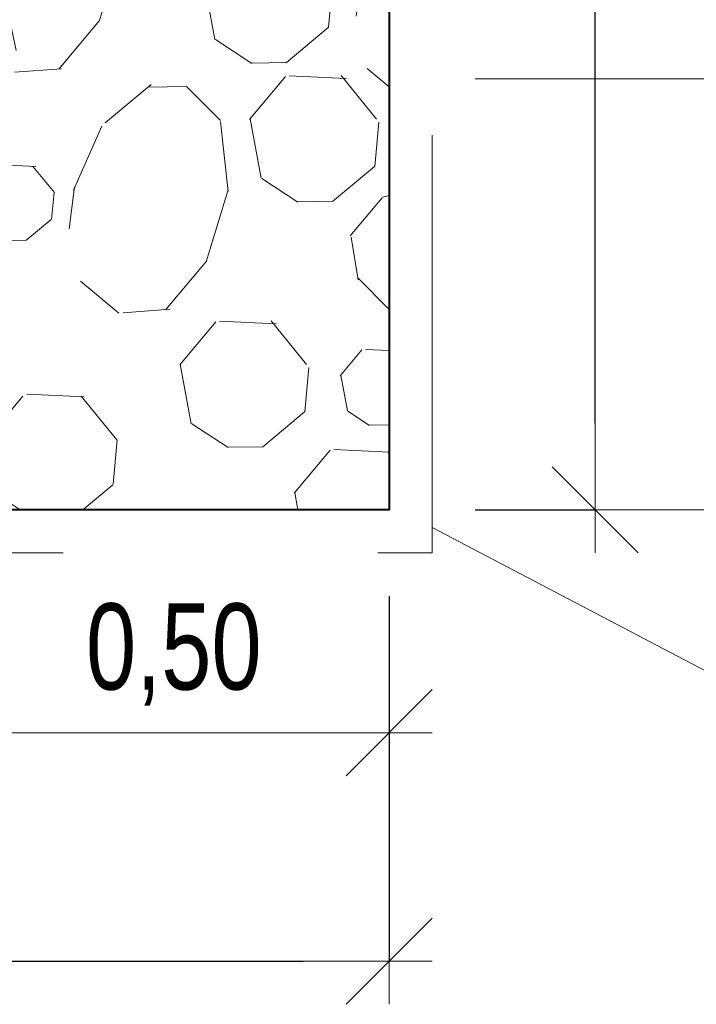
# Model space of a CAD drawing. Header units: metres. Extents: x 351055.4 to 351076.4, y -78447.2 to -78432.3.
# Tile 47 of 68: x 351071.662 to 351072.447, y -78438.378 to -78437.235. Entities that reach past the tile are written whole.
import ezdxf
from ezdxf.enums import TextEntityAlignment as Align

# ---------------------------------------------------------------- set-up
doc = ezdxf.new("R2010")
doc.units = ezdxf.units.M
doc.header["$MEASUREMENT"] = 0
doc.linetypes.add('DGN Style 2', pattern=[0.912958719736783, 0.5477752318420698, -0.3651834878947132])
doc.layers.get('0').update_dxf_attribs({"color": 1, "lineweight": 30})
for name, color, linetype, lineweight in [('KOTY', 7, 'Continuous', 13), ('RAMECEK', 7, 'Continuous', 0), ('VZOROVY_NAVRH', 7, 'Continuous', 13), ('ŠRAFY', 7, 'Continuous', 0)]:
    doc.layers.add(name, color=color, linetype=linetype, lineweight=lineweight)
doc.styles.add('ARIAL', font='arial.ttf')
doc.dimstyles.new('1 500', dxfattribs={"dimtxt": 1, "dimasz": 1, "dimexe": 0, "dimexo": 1, "dimgap": 0.5, "dimtad": 1, "dimzin": 0, "dimtxsty": 'ARIAL', "dimblk": 'KONCOVA ZNACKA KOTY_1.0', "dimcen": 0, "dimazin": 3, "dimtfac": 1, "dimtdec": 0, "dimtofl": 0, "dimtmove": 0, "dimatfit": 1, "dimldrblk": 'KONCOVA ZNACKA KOTY_1.0', "dimfxl": 0, "dimtolj": 1, "dimtzin": 0, "dimarcsym": 0})

# ---------------------------------------------------------------- blocks, each defined once
blk = doc.blocks.new('KONCOVA ZNACKA KOTY_1.0')
blk.add_line((0, 0), (-1, 0))
at = {"layer": 'KOTY'}
for p, q in [((-0.4999340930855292, -0.4999340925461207), (0.4999340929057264, 0.4999340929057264)), ((-1.798028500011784e-10, -0.4999340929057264), (0, 0.4999340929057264)), ((-0.4999340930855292, 0), (0.4999340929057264, 0))]:
    blk.add_line(p, q, dxfattribs=at)
blk = doc.blocks.new('*D33')
at = {"layer": 'Defpoints', "color": 0, "linetype": 'Continuous'}
for p in [(351072.0904193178, -78436.45646225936), (351072.3296203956, -78436.45646225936), (351072.0904193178, -78437.80406749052)]:
    blk.add_point(p, dxfattribs=at)
at = {"layer": 'KOTY', "color": 0, "linetype": 'ByBlock', "lineweight": -2}
for p, q in [((351072.1904193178, -78436.45646225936), (351072.3296203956, -78436.45646225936)), ((351072.1904193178, -78437.80406749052), (351072.3296203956, -78437.80406749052))]:
    blk.add_line(p, q, dxfattribs=at)
at = {"layer": 'KOTY', "color": 0, "linetype": 'Continuous', "lineweight": -2}
blk.add_line((351072.3296203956, -78437.70406749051), (351072.3296203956, -78436.55646225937), dxfattribs=at)
at = {"layer": 'KOTY', "color": 0, "linetype": 'Continuous', "lineweight": -2, "xscale": 0.09999999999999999, "yscale": 0.09999999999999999, "zscale": 0.09999999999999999}
for p, rotation in [((351072.3296203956, -78436.45646225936), 90), ((351072.3296203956, -78437.80406749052), 270)]:
    blk.add_blockref('KONCOVA ZNACKA KOTY_1.0', p, dxfattribs=dict(at, rotation=rotation))
at = {"layer": 'KOTY', "color": 0, "linetype": 'Continuous', "insert": (351072.2195248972, -78437.13026487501), "char_height": 0.09999999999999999, "attachment_point": 5, "rotation": 90, "style": 'ARIAL'}
blk.add_mtext('\\A1;\\H1x;\\W0.75;1,35', dxfattribs=at)
blk = doc.blocks.new('*D35')
at = {"layer": 'Defpoints', "color": 0, "linetype": 'Continuous'}
for p in [(351070.4204420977, -78437.80406749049), (351072.0904193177, -78437.80406749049), (351072.0904193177, -78438.3276454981)]:
    blk.add_point(p, dxfattribs=at)
at = {"layer": 'KOTY', "color": 0, "linetype": 'ByBlock', "lineweight": -2}
for p, q in [((351070.4204420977, -78437.9040674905), (351070.4204420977, -78438.3276454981)), ((351072.0904193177, -78437.9040674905), (351072.0904193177, -78438.3276454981))]:
    blk.add_line(p, q, dxfattribs=at)
at = {"layer": 'KOTY', "color": 0, "linetype": 'Continuous', "lineweight": -2}
blk.add_line((351070.5204420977, -78438.3276454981), (351071.9904193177, -78438.3276454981), dxfattribs=at)
at = {"layer": 'KOTY', "color": 0, "linetype": 'Continuous', "lineweight": -2, "xscale": 0.09999999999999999, "yscale": 0.09999999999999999, "zscale": 0.09999999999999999, "rotation": 180}
blk.add_blockref('KONCOVA ZNACKA KOTY_1.0', (351070.4204420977, -78438.3276454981), dxfattribs=at)
at = {"layer": 'KOTY', "color": 0, "linetype": 'Continuous', "lineweight": -2, "xscale": 0.09999999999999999, "yscale": 0.09999999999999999, "zscale": 0.09999999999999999}
blk.add_blockref('KONCOVA ZNACKA KOTY_1.0', (351072.0904193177, -78438.3276454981), dxfattribs=at)
at = {"layer": 'KOTY', "color": 0, "linetype": 'Continuous', "insert": (351071.2554307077, -78438.2175499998), "char_height": 0.09999999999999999, "attachment_point": 5, "style": 'ARIAL'}
blk.add_mtext('\\A1;\\H1x;\\W0.75;1,67', dxfattribs=at)
blk = doc.blocks.new('KONCOVA ZNACKA KOTY')
at = {"color": 0, "linetype": 'ByBlock', "lineweight": -2}
for p, q in [((-0.2651650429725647, -0.2651650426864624), (0.2651650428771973, 0.2651650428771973)), ((-9.5367431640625e-11, -0.2651650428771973), (0, 0.2651650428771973)), ((-0.2651650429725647, 0), (0.2651650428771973, 0))]:
    blk.add_line(p, q, dxfattribs=at)

msp = doc.modelspace()

# ---------------------------------------------------------------- hatches: boundary and pattern name
at = {"layer": 'ŠRAFY'}
h = msp.add_hatch(dxfattribs=at)
h.set_pattern_fill('GRAVEL', color=256, style=0, pattern_type=2)
h.set_pattern_definition([(100.50765, (351069.840912, -78437.408746), (0.7895981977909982, -2.468580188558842), [0.07015499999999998, -4.122773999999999]), (50.040876, (351069.828118, -78437.339767), (-7.580368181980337, -9.209457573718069), [0.065112, -13.045015]), (357.49319, (351069.869935, -78437.289859), (-12.39279574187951, 0.6399174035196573), [0.06641099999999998, -13.993876]), (309.11572, (351069.936282, -78437.292764), (6.491410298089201, -8.170392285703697), [0.06529, -11.515127]), (264.749335, (351069.977473, -78437.343421), (-0.02494673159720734, -1.654035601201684), [0.05154299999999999, -10.75752]), (219.959124, (351069.972756, -78437.394748), (-0.8394910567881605, -0.8394913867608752), [0.063621, -13.046506]), (180.864089, (351069.923991, -78437.435607), (0.8145444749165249, -0.8145447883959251), [0.040935, -1.613289]), (146.646988, (351069.88306, -78437.436225), (-4.097669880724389, 2.418687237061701), [0.050302, -5.830483]), (66.2119, (351069.942841, -78437.181701), (-1.703929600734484, -3.333018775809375), [0.08119, -6.286316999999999]), (39.959124, (351069.97559, -78437.10740800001), (-9.209457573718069, -7.580368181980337), [0.06930599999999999, -13.04082]), (0.864089, (351070.028713, -78437.062897), (-0.8394914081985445, -0.8394915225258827), [0.045064, -1.60916]), (315, (351070.073772, -78437.062217), (-0.02494672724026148, -1.654035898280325), [0.055567, -1.096373]), (276.284391, (351070.113064, -78437.101509), (0.714757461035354, -7.430688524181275), [0.081389, -13.205797]), (252.889832, (351070.121973, -78437.182409), (-0.8644380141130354, -2.49352721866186), [0.08611, -14.689519]), (230.040876, (351070.096639, -78437.264708), (-0.839491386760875, -0.8394910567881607), [0.073486, -13.03664]), (184.223077, (351070.049443, -78437.321035), (-12.41774287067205, -1.014118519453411), [0.054461, -14.055628]), (140.352606, (351069.995129, -78437.325046), (0.8145449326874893, -0.8145442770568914), [0.058126, -12.66871]), (101.741, (351070, -78437.3), (2.318895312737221, -10.71379260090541), [0.062546, -15.0909]), (82.81957299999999, (351069.937646, -78437.226721), (-0.91433153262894, -5.8015990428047), [0.048911, -7.465657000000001]), (100.50765, (351069.682386, -78436.986497), (0.7895981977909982, -2.468580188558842), [0.07013099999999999, -4.122798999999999]), (50.040876, (351069.669596, -78436.91754299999), (-7.580368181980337, -9.209457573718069), [0.065096, -13.04503]), (357.49319, (351069.711404, -78436.867646), (-12.39279574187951, 0.6399174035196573), [0.06641399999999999, -13.993873]), (309.647394, (351069.777755, -78436.870551), (0.8145442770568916, -0.814544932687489), [0.06529299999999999, -12.661543]), (264.749335, (351069.819416, -78436.920826), (-0.02494673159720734, -1.654035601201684), [0.05195, -10.757113]), (219.959124, (351069.814661, -78436.97255800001), (-0.8394910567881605, -0.8394913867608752), [0.063908, -13.046218]), (180.864089, (351069.765675, -78437.01360199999), (0.8145444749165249, -0.8145447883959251), [0.041138, -1.613086]), (146.646988, (351069.724542, -78437.014223), (-4.097669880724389, 2.418687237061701), [0.050421, -5.830364]), (100.50765, (351070.005569, -78436.162979), (0.7895981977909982, -2.468580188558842), [0.07011299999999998, -4.122815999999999]), (50.040876, (351069.992782, -78436.094042), (-7.580368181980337, -9.209457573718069), [0.065107, -13.04502]), (357.49319, (351070.034597, -78436.044137), (-12.39279574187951, 0.6399174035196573), [0.06638399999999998, -13.993903]), (309.11572, (351070.100917, -78436.047041), (6.491410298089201, -8.170392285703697), [0.065273, -11.515144]), (264.749335, (351070.142097, -78436.097685), (-0.02494673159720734, -1.654035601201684), [0.051552, -10.757511]), (219.959124, (351070.13738, -78436.149021), (-0.8394910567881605, -0.8394913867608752), [0.063569, -13.046557]), (180.864089, (351070.088653, -78436.18984800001), (0.8145444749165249, -0.8145447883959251), [0.04094100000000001, -1.613283]), (146.646988, (351070.047717, -78436.19046499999), (-4.097669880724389, 2.418687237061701), [0.050283, -5.830502]), (100.50765, (351070.445849, -78436.50309099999), (0.7895981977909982, -2.468580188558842), [0.04207299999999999, -4.150855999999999]), (50.040876, (351070.438176, -78436.461723), (-7.580368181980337, -9.209457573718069), [0.039073, -13.071054]), (357.49319, (351070.46327, -78436.431773), (-12.39279574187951, 0.6399174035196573), [0.03986799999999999, -14.020419]), (309.11572, (351070.5031, -78436.433517), (6.491410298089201, -8.170392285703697), [0.039143, -11.541275]), (264.749335, (351070.527795, -78436.463887), (-0.02494673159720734, -1.654035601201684), [0.030921, -10.778142]), (219.959124, (351070.524965, -78436.494678), (-0.8394910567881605, -0.8394913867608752), [0.038165, -13.071962]), (180.864089, (351070.495712, -78436.519189), (0.8145444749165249, -0.8145447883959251), [0.024573, -1.629651]), (146.646988, (351070.471141, -78436.51956), (-4.097669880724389, 2.418687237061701), [0.030146, -5.850639]), (100.50765, (351070.158622, -78437.121116), (0.7895981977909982, -2.468580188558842), [0.07013099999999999, -4.122798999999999]), (50.040876, (351070.145833, -78437.052162), (-7.580368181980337, -9.209457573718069), [0.065126, -13.045]), (357.49319, (351070.187659, -78437.002242), (-12.39279574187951, 0.6399174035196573), [0.066396, -13.993891]), (309.11572, (351070.253992, -78437.00514600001), (6.491410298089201, -8.170392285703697), [0.06531100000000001, -11.515107]), (264.749335, (351070.295196, -78437.055819), (-0.02494673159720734, -1.654035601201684), [0.051536, -10.757527]), (219.959124, (351070.29048, -78437.107138), (-0.8394910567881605, -0.8394913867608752), [0.06361699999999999, -13.046509]), (180.864089, (351070.241717, -78437.147996), (0.8145444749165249, -0.8145447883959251), [0.040951, -1.613273]), (146.646988, (351070.200771, -78437.148614), (-4.097669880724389, 2.418687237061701), [0.050284, -5.830502]), (100.50765, (351070.173832, -78436.53875), (0.7895981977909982, -2.468580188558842), [0.07013799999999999, -4.122791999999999]), (50.040876, (351070.161041, -78436.469788), (-7.580368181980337, -9.209457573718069), [0.065094, -13.045033]), (357.49319, (351070.202847, -78436.419894), (-12.39279574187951, 0.6399174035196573), [0.06641799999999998, -13.993869]), (309.647394, (351070.269201, -78436.422799), (0.8145442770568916, -0.814544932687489), [0.06526699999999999, -12.661569]), (264.749335, (351070.310845, -78436.473053), (-0.02494673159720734, -1.654035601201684), [0.051978, -10.757085]), (219.959124, (351070.306089, -78436.524813), (-0.8394910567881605, -0.8394913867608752), [0.06389500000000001, -13.046232]), (180.864089, (351070.257113, -78436.565849), (0.8145444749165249, -0.8145447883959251), [0.04115, -1.613074]), (146.646988, (351070.215968, -78436.56646900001), (-4.097669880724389, 2.418687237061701), [0.05043, -5.830355]), (100.50765, (351069.828566, -78437.10730599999), (0.7895981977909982, -2.468580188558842), [0.07015499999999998, -4.122773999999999]), (50.040876, (351069.815772, -78437.038328), (-7.580368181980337, -9.209457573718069), [0.065112, -13.045015]), (357.49319, (351069.857589, -78436.98842000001), (-12.39279574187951, 0.6399174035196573), [0.06641099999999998, -13.993876]), (309.11572, (351069.923936, -78436.991324), (6.491410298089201, -8.170392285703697), [0.06529, -11.515127]), (264.749335, (351069.965127, -78437.04198099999), (-0.02494673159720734, -1.654035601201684), [0.05154299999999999, -10.75752]), (219.959124, (351069.96041, -78437.09330800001), (-0.8394910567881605, -0.8394913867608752), [0.063621, -13.046506]), (180.864089, (351069.911645, -78437.13416799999), (0.8145444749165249, -0.8145447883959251), [0.040935, -1.613289]), (146.646988, (351069.870714, -78437.134785), (-4.097669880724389, 2.418687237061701), [0.050308, -5.830476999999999]), (100.50765, (351069.469787, -78436.63317), (0.7895981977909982, -2.468580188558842), [0.07015499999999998, -4.122773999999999]), (50.040876, (351069.456993, -78436.564191), (-7.580368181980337, -9.209457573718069), [0.065083, -13.045043]), (357.49319, (351069.498792, -78436.51430499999), (-12.39279574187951, 0.6399174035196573), [0.06642799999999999, -13.993859]), (309.11572, (351069.565156, -78436.51721), (6.491410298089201, -8.170392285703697), [0.065273, -11.515144]), (264.749335, (351069.606336, -78436.567854), (-0.02494673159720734, -1.654035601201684), [0.051533, -10.75753]), (219.959124, (351069.60162, -78436.619171), (-0.8394910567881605, -0.8394913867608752), [0.06361499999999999, -13.046511]), (180.864089, (351069.552859, -78436.660027), (0.8145444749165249, -0.8145447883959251), [0.040949, -1.613275]), (146.646988, (351069.511915, -78436.66064500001), (-4.097669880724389, 2.418687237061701), [0.050289, -5.830496]), (100.50765, (351070.304102, -78436.972284), (0.7895981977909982, -2.468580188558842), [0.07013099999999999, -4.122798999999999]), (50.040876, (351070.291313, -78436.90333), (-7.580368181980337, -9.209457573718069), [0.065126, -13.045]), (357.49319, (351070.33314, -78436.85341), (-12.39279574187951, 0.6399174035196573), [0.066396, -13.993891]), (309.11572, (351070.399472, -78436.856314), (6.491410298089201, -8.170392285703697), [0.06531100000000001, -11.515107]), (264.749335, (351070.440676, -78436.906987), (-0.02494673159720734, -1.654035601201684), [0.051536, -10.757527]), (219.959124, (351070.43596, -78436.95830700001), (-0.8394910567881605, -0.8394913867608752), [0.06361699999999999, -13.046509]), (180.864089, (351070.387197, -78436.999164), (0.8145444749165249, -0.8145447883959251), [0.040951, -1.613273]), (146.646988, (351070.346251, -78436.999782), (-4.097669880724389, 2.418687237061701), [0.050284, -5.830502]), (66.2119, (351070.160213, -78436.746936), (-1.703929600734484, -3.333018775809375), [0.08119, -6.286316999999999]), (39.959124, (351070.192962, -78436.672644), (-9.209457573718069, -7.580368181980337), [0.06930599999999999, -13.04082]), (0.864089, (351070.246085, -78436.628132), (-0.8394914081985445, -0.8394915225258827), [0.045086, -1.609138]), (315, (351070.291166, -78436.627453), (-0.02494672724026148, -1.654035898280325), [0.055552, -1.096388]), (276.284391, (351070.330447, -78436.666733), (0.714757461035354, -7.430688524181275), [0.08140399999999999, -13.205782]), (252.889832, (351070.339357, -78436.747648), (-0.8644380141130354, -2.49352721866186), [0.08611, -14.689519]), (230.040876, (351070.314023, -78436.829947), (-0.839491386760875, -0.8394910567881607), [0.073462, -13.036664]), (184.223077, (351070.266842, -78436.886256), (-12.41774287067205, -1.014118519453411), [0.05449, -14.055599]), (140.352606, (351070.2125, -78436.89026900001), (0.8145449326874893, -0.8145442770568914), [0.058115, -12.668721]), (101.741, (351070, -78436.9), (2.318895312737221, -10.71379260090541), [0.062542, -15.0909]), (82.81957299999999, (351070.1550260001, -78436.791955), (-0.91433153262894, -5.8015990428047), [0.048908, -7.465660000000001]), (66.2119, (351069.899375, -78436.817152), (-1.703929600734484, -3.333018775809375), [0.081162, -6.286345]), (39.959124, (351069.932113, -78436.742885), (-9.209457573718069, -7.580368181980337), [0.069332, -13.040795]), (0.864089, (351069.985256, -78436.69835800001), (-0.8394914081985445, -0.8394915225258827), [0.045056, -1.609168]), (315, (351070.030307, -78436.697678), (-0.02494672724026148, -1.654035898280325), [0.05556000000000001, -1.09638]), (276.284391, (351070.069593, -78436.736965), (0.714757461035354, -7.430688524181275), [0.081385, -13.205801]), (252.889832, (351070.078502, -78436.817861), (-0.8644380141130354, -2.49352721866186), [0.086135, -14.689495]), (230.040876, (351070.053161, -78436.900183), (-0.839491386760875, -0.8394910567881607), [0.073461, -13.036666]), (184.223077, (351070.005981, -78436.95649099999), (-12.41774287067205, -1.014118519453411), [0.054488, -14.055601]), (140.352606, (351069.951641, -78436.960503), (0.8145449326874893, -0.8145442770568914), [0.058113, -12.668723]), (101.741, (351070, -78436.9), (2.318895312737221, -10.71379260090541), [0.062557, -15.0909]), (82.81957299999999, (351069.894165, -78436.862175), (-0.91433153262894, -5.8015990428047), [0.048892, -7.465675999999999]), (336.130768, (351070.579471, -78436.550502), (-5.751706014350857, 2.393740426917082), [0.081173, -9.798666]), (309.647394, (351070.653701, -78436.58334900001), (0.8145442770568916, -0.814544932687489), [0.06927, -12.657566]), (272.50681, (351070.6979, -78436.636686), (0.639917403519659, -12.39279574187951), [0.044748, -14.015539]), (225, (351070.699857, -78436.68139), (-1.654035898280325, -0.02494672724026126), [0.056213, -1.131007]), (186.555052, (351070.660108, -78436.721139), (-9.109670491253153, -0.9642249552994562), [0.081784, -16.592527]), (162.262653, (351070.578859, -78436.730475), (0.8145448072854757, -0.8145442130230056), [0.086479, -2.505307]), (135, (351070.496491, -78436.70412899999), (-0.02494672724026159, -1.654035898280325), [0.073385, -1.078555]), (99.19186499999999, (351070.4446, -78436.652238), (0.764651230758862, -4.122616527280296), [0.050214, -14.154069]), (50.040876, (351070.436578, -78436.602669), (-7.580368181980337, -9.209457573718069), [0.057767, -13.052359]), (12.102962, (351070.473679, -78436.55838999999), (-1.654035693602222, -0.02494669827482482), [0.062169, -4.179681]), (352.702945, (351070.534466, -78436.545355), (-4.122616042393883, 0.7646513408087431), [0.048885, -5.774935]), (100.50765, (351070.384988, -78436.831916), (0.7895981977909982, -2.468580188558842), [0.07013799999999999, -4.122791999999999]), (50.040876, (351070.372197, -78436.762955), (-7.580368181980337, -9.209457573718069), [0.065094, -13.045033]), (357.49319, (351070.414003, -78436.71306000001), (-12.39279574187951, 0.6399174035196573), [0.06641799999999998, -13.993869]), (309.647394, (351070.480357, -78436.715965), (0.8145442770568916, -0.814544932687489), [0.06526699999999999, -12.661569]), (264.749335, (351070.522001, -78436.76622), (-0.02494673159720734, -1.654035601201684), [0.051978, -10.757085]), (219.959124, (351070.517245, -78436.817979), (-0.8394910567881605, -0.8394913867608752), [0.06389500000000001, -13.046232]), (180.864089, (351070.468269, -78436.859015), (0.8145444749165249, -0.8145447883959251), [0.04115, -1.613074]), (146.646988, (351070.427124, -78436.85963600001), (-4.097669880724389, 2.418687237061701), [0.05043, -5.830355]), (336.130768, (351069.766772, -78437.094006), (-5.751706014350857, 2.393740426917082), [0.081173, -9.798666]), (309.647394, (351069.841002, -78437.126852), (0.8145442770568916, -0.814544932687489), [0.06927, -12.657566]), (272.50681, (351069.885201, -78437.18018899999), (0.639917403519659, -12.39279574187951), [0.044748, -14.015539]), (225, (351069.887158, -78437.224894), (-1.654035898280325, -0.02494672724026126), [0.056213, -1.131007]), (186.555052, (351069.847409, -78437.264642), (-9.109670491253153, -0.9642249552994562), [0.081784, -16.592527]), (162.262653, (351069.766159, -78437.27397899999), (0.8145448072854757, -0.8145442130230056), [0.086452, -2.505334]), (135, (351069.683817, -78437.247641), (-0.02494672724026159, -1.654035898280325), [0.073409, -1.078531]), (99.19186499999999, (351069.631909, -78437.195733), (0.764651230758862, -4.122616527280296), [0.050182, -14.154101]), (50.040876, (351069.623893, -78437.14619500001), (-7.580368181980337, -9.209457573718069), [0.057775, -13.052351]), (12.102962, (351069.660999, -78437.10191), (-1.654035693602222, -0.02494669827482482), [0.06217, -4.179679]), (352.702945, (351069.721787, -78437.088875), (-4.122616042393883, 0.7646513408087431), [0.048887, -5.774933]), (100.50765, (351070.054762, -78436.654341), (0.7895981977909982, -2.468580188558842), [0.07013799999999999, -4.122791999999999]), (50.040876, (351070.041971, -78436.585379), (-7.580368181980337, -9.209457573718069), [0.065092, -13.045034]), (357.49319, (351070.083776, -78436.53548600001), (-12.39279574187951, 0.6399174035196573), [0.06639799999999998, -13.993889]), (309.11572, (351070.150111, -78436.53839), (6.491410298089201, -8.170392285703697), [0.065282, -11.515135]), (264.749335, (351070.191297, -78436.589041), (-0.02494673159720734, -1.654035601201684), [0.051539, -10.757524]), (219.959124, (351070.18658, -78436.640363), (-0.8394910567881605, -0.8394913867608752), [0.063587, -13.046539]), (180.864089, (351070.137841, -78436.68120199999), (0.8145444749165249, -0.8145447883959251), [0.040935, -1.613289]), (146.646988, (351070.09691, -78436.681819), (-4.097669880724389, 2.418687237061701), [0.050279, -5.830507]), (100.50765, (351069.52159, -78437.066725), (0.7895981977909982, -2.468580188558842), [0.07011299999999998, -4.122815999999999]), (50.040876, (351069.508803, -78436.997788), (-7.580368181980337, -9.209457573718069), [0.065107, -13.04502]), (357.49319, (351069.550618, -78436.947883), (-12.39279574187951, 0.6399174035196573), [0.06638399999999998, -13.993903]), (309.647394, (351069.616938, -78436.950787), (0.8145442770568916, -0.814544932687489), [0.065303, -12.661533]), (264.749335, (351069.658605, -78437.001069), (-0.02494673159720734, -1.654035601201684), [0.051957, -10.757106]), (219.959124, (351069.653851, -78437.05280800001), (-0.8394910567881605, -0.8394913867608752), [0.063913, -13.046214]), (180.864089, (351069.604861, -78437.093855), (0.8145444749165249, -0.8145447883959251), [0.041141, -1.613083]), (146.646988, (351069.563725, -78437.094476), (-4.097669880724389, 2.418687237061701), [0.050417, -5.830368]), (100.50765, (351069.388689, -78436.917872), (0.7895981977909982, -2.468580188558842), [0.07015499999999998, -4.122773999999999]), (50.040876, (351069.375895, -78436.84889400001), (-7.580368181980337, -9.209457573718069), [0.065082, -13.045045]), (357.49319, (351069.417693, -78436.79900900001), (-12.39279574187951, 0.6399174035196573), [0.06642899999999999, -13.993858]), (309.11572, (351069.484058, -78436.801914), (6.491410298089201, -8.170392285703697), [0.065272, -11.515145]), (264.749335, (351069.525238, -78436.852557), (-0.02494673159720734, -1.654035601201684), [0.05153200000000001, -10.757531]), (219.959124, (351069.520522, -78436.903873), (-0.8394910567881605, -0.8394913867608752), [0.063613, -13.046514]), (180.864089, (351069.471762, -78436.944728), (0.8145444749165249, -0.8145447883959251), [0.040951, -1.613273]), (146.646988, (351069.430816, -78436.945345), (-4.097669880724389, 2.418687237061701), [0.050288, -5.830497]), (336.130768, (351069.999735, -78436.350313), (-5.751706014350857, 2.393740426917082), [0.081162, -9.798677]), (309.647394, (351070.073956, -78436.38315499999), (0.8145442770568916, -0.814544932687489), [0.06928200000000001, -12.657554]), (272.50681, (351070.118162, -78436.436502), (0.639917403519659, -12.39279574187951), [0.04476299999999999, -14.015524]), (225, (351070.12012, -78436.481222), (-1.654035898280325, -0.02494672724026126), [0.056228, -1.130992]), (186.555052, (351070.080361, -78436.520981), (-9.109670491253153, -0.9642249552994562), [0.081769, -16.592543]), (162.262653, (351069.999126, -78436.530315), (0.8145448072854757, -0.8145442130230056), [0.086504, -2.505282]), (135, (351069.916734, -78436.503961), (-0.02494672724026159, -1.654035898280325), [0.073385, -1.078555]), (99.19186499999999, (351069.864843, -78436.45207), (0.764651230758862, -4.122616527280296), [0.050214, -14.154069]), (50.040876, (351069.856822, -78436.402501), (-7.580368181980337, -9.209457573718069), [0.057767, -13.052359]), (12.102962, (351069.893922, -78436.35822200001), (-1.654035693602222, -0.02494669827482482), [0.062169, -4.179681]), (352.702945, (351069.954709, -78436.345187), (-4.122616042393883, 0.7646513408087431), [0.048885, -5.774935]), (100.50765, (351069.80835, -78436.636225), (0.7895981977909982, -2.468580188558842), [0.07013799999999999, -4.122791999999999]), (50.040876, (351069.795559, -78436.567263), (-7.580368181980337, -9.209457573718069), [0.065092, -13.045034]), (357.49319, (351069.837364, -78436.51737), (-12.39279574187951, 0.6399174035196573), [0.06641899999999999, -13.993868]), (309.647394, (351069.903719, -78436.520275), (0.8145442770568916, -0.814544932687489), [0.06526599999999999, -12.66157]), (264.749335, (351069.945362, -78436.57052899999), (-0.02494673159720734, -1.654035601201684), [0.05195399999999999, -10.757109]), (219.959124, (351069.940608, -78436.622265), (-0.8394910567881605, -0.8394913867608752), [0.06390900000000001, -13.046218]), (180.864089, (351069.891622, -78436.66330900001), (0.8145444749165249, -0.8145447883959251), [0.041121, -1.613103]), (146.646988, (351069.850506, -78436.663929), (-4.097669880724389, 2.418687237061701), [0.050439, -5.830346]), (336.130768, (351069.71673, -78436.64710700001), (-5.751706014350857, 2.393740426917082), [0.081173, -9.798666]), (309.647394, (351069.79096, -78436.67995399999), (0.8145442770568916, -0.814544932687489), [0.06927, -12.657566]), (272.50681, (351069.835159, -78436.73329), (0.639917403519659, -12.39279574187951), [0.04476999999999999, -14.015517]), (225, (351069.837117, -78436.77801699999), (-1.654035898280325, -0.02494672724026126), [0.056198, -1.131022]), (186.555052, (351069.797379, -78436.81775599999), (-9.109670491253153, -0.9642249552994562), [0.08175199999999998, -16.59256]), (162.262653, (351069.716161, -78436.827088), (0.8145448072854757, -0.8145442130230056), [0.086495, -2.505291]), (135, (351069.633777, -78436.800737), (-0.02494672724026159, -1.654035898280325), [0.073407, -1.078533]), (99.19186499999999, (351069.581871, -78436.74883099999), (0.764651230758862, -4.122616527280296), [0.050179, -14.154103]), (50.040876, (351069.573855, -78436.699296), (-7.580368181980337, -9.209457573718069), [0.05777, -13.052356]), (12.102962, (351069.610957, -78436.655015), (-1.654035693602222, -0.02494669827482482), [0.06217, -4.179679]), (352.702945, (351069.671746, -78436.64197899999), (-4.122616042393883, 0.7646513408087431), [0.048886, -5.774934]), (336.130768, (351070.194706, -78436.207103), (-5.751706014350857, 2.393740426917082), [0.081162, -9.798677]), (309.647394, (351070.268926, -78436.23994500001), (0.8145442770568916, -0.814544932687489), [0.06928, -12.657556]), (272.50681, (351070.313131, -78436.293289), (0.639917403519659, -12.39279574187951), [0.04474499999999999, -14.015542]), (225, (351070.315088, -78436.337991), (-1.654035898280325, -0.02494672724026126), [0.05621, -1.13101]), (186.555052, (351070.275341, -78436.377738), (-9.109670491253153, -0.9642249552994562), [0.081783, -16.592529]), (162.262653, (351070.194093, -78436.387074), (0.8145448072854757, -0.8145442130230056), [0.086478, -2.505308]), (135, (351070.111726, -78436.360728), (-0.02494672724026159, -1.654035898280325), [0.073384, -1.078556]), (99.19186499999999, (351070.059836, -78436.308837), (0.764651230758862, -4.122616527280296), [0.050213, -14.15407]), (50.040876, (351070.051815, -78436.259269), (-7.580368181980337, -9.209457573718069), [0.057736, -13.05239]), (12.102962, (351070.088895, -78436.215014), (-1.654035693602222, -0.02494669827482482), [0.062192, -4.179658]), (352.702945, (351070.149705, -78436.201975), (-4.122616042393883, 0.7646513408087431), [0.048879, -5.774941]), (66.2119, (351069.25233, -78436.646343), (-1.703929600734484, -3.333018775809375), [0.081162, -6.286345]), (39.959124, (351069.285068, -78436.572076), (-9.209457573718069, -7.580368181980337), [0.069329, -13.040797]), (0.864089, (351069.338209, -78436.52755), (-0.8394914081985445, -0.8394915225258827), [0.045038, -1.609186]), (315, (351069.383241, -78436.52687100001), (-0.02494672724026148, -1.654035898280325), [0.055543, -1.096397]), (276.284391, (351069.422516, -78436.566146), (0.714757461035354, -7.430688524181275), [0.081399, -13.205787]), (252.889832, (351069.431426, -78436.64705599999), (-0.8644380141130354, -2.49352721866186), [0.086095, -14.689534]), (230.040876, (351069.406096, -78436.72933999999), (-0.839491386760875, -0.8394910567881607), [0.07347100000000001, -13.036655]), (184.223077, (351069.35891, -78436.785656), (-12.41774287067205, -1.014118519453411), [0.054461, -14.055628]), (140.352606, (351069.304597, -78436.78966699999), (0.8145449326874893, -0.8145442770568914), [0.058096, -12.66874]), (101.741, (351069, -78436.8), (2.318895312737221, -10.71379260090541), [0.062569, -15.0909]), (82.81957299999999, (351069.247132, -78436.691339), (-0.91433153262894, -5.8015990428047), [0.048905, -7.465663]), (100.50765, (351069.82479, -78436.294077), (0.7895981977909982, -2.468580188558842), [0.07013799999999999, -4.122791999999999]), (50.040876, (351069.811999, -78436.225115), (-7.580368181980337, -9.209457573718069), [0.065092, -13.045034]), (357.49319, (351069.853804, -78436.175222), (-12.39279574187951, 0.6399174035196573), [0.06639799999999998, -13.993889]), (309.11572, (351069.920139, -78436.178126), (6.491410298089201, -8.170392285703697), [0.065282, -11.515135]), (264.749335, (351069.961325, -78436.228777), (-0.02494673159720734, -1.654035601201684), [0.051539, -10.757524]), (219.959124, (351069.956608, -78436.2801), (-0.8394910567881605, -0.8394913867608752), [0.063587, -13.046539]), (180.864089, (351069.907868, -78436.320938), (0.8145444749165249, -0.8145447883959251), [0.040935, -1.613289]), (146.646988, (351069.866938, -78436.321555), (-4.097669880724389, 2.418687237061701), [0.050308, -5.830476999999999]), (66.2119, (351069.585335, -78436.399591), (-1.703929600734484, -3.333018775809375), [0.081162, -6.286345]), (39.959124, (351069.618072, -78436.325324), (-9.209457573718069, -7.580368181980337), [0.069332, -13.040795]), (0.864089, (351069.671215, -78436.280797), (-0.8394914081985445, -0.8394915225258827), [0.045056, -1.609168]), (315, (351069.716266, -78436.280117), (-0.02494672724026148, -1.654035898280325), [0.05556000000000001, -1.09638]), (276.284391, (351069.755553, -78436.319404), (0.714757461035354, -7.430688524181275), [0.081385, -13.205801]), (252.889832, (351069.764462, -78436.4003), (-0.8644380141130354, -2.49352721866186), [0.086135, -14.689495]), (230.040876, (351069.73912, -78436.482622), (-0.839491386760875, -0.8394910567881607), [0.073461, -13.036666]), (184.223077, (351069.691941, -78436.53893), (-12.41774287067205, -1.014118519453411), [0.054488, -14.055601]), (140.352606, (351069.637601, -78436.542943), (0.8145449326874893, -0.8145442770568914), [0.058113, -12.668723]), (101.741, (351070, -78436.5), (2.318895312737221, -10.71379260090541), [0.062557, -15.0909]), (82.81957299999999, (351069.580125, -78436.444614), (-0.91433153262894, -5.8015990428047), [0.048916, -7.465652]), (100.50765, (351069.416118, -78436.472162), (0.7895981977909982, -2.468580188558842), [0.07015499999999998, -4.122773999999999]), (50.040876, (351069.403324, -78436.403183), (-7.580368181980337, -9.209457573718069), [0.065083, -13.045043]), (357.49319, (351069.445123, -78436.35329700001), (-12.39279574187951, 0.6399174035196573), [0.06642799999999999, -13.993859]), (309.11572, (351069.511487, -78436.356202), (6.491410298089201, -8.170392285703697), [0.065273, -11.515144]), (264.749335, (351069.552667, -78436.406846), (-0.02494673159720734, -1.654035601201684), [0.051533, -10.75753]), (219.959124, (351069.547951, -78436.458163), (-0.8394910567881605, -0.8394913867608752), [0.06361499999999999, -13.046511]), (180.864089, (351069.49919, -78436.49901900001), (0.8145444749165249, -0.8145447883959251), [0.040949, -1.613275]), (146.646988, (351069.458245, -78436.49963600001), (-4.097669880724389, 2.418687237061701), [0.050289, -5.830496]), (100.50765, (351069.676488, -78436.199445), (0.7895981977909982, -2.468580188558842), [0.07013799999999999, -4.122791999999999]), (50.040876, (351069.663698, -78436.130483), (-7.580368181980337, -9.209457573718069), [0.065092, -13.045034]), (357.49319, (351069.705502, -78436.08059), (-12.39279574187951, 0.6399174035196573), [0.06639799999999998, -13.993889]), (309.11572, (351069.771837, -78436.083494), (6.491410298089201, -8.170392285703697), [0.065282, -11.515135]), (264.749335, (351069.813023, -78436.134145), (-0.02494673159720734, -1.654035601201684), [0.051539, -10.757524]), (219.959124, (351069.808307, -78436.185467), (-0.8394910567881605, -0.8394913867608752), [0.063587, -13.046539]), (180.864089, (351069.759567, -78436.226306), (0.8145444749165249, -0.8145447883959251), [0.040957, -1.613267]), (146.646988, (351069.718615, -78436.226923), (-4.097669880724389, 2.418687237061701), [0.05028999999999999, -5.830495]), (100.50765, (351069.147177, -78436.68900299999), (0.7895981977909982, -2.468580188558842), [0.042098, -4.150830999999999]), (50.040876, (351069.139499, -78436.64761100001), (-7.580368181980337, -9.209457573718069), [0.039058, -13.071069]), (357.49319, (351069.164584, -78436.617673), (-12.39279574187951, 0.6399174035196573), [0.03983999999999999, -14.020447]), (309.647394, (351069.204386, -78436.619416), (0.8145442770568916, -0.814544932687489), [0.03918, -12.687656]), (264.749335, (351069.229385, -78436.649584), (-0.02494673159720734, -1.654035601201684), [0.031183, -10.77788]), (219.959124, (351069.226532, -78436.680636), (-0.8394910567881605, -0.8394913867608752), [0.038346, -13.071781]), (180.864089, (351069.19714, -78436.705263), (0.8145444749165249, -0.8145447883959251), [0.024688, -1.629536]), (146.646988, (351069.172454, -78436.705635), (-4.097669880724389, 2.418687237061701), [0.030252, -5.850533]), (100.50765, (351069.57248, -78436.28241), (0.7895981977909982, -2.468580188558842), [0.04207299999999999, -4.150855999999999]), (50.040876, (351069.564807, -78436.241042), (-7.580368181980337, -9.209457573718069), [0.039073, -13.071054]), (357.49319, (351069.589901, -78436.211092), (-12.39279574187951, 0.6399174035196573), [0.03986799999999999, -14.020419]), (309.11572, (351069.629731, -78436.212836), (6.491410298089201, -8.170392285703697), [0.039143, -11.541275]), (264.749335, (351069.654426, -78436.243206), (-0.02494673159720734, -1.654035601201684), [0.030921, -10.778142]), (219.959124, (351069.651597, -78436.273997), (-0.8394910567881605, -0.8394913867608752), [0.038195, -13.071932]), (180.864089, (351069.62232, -78436.29852699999), (0.8145444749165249, -0.8145447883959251), [0.02455, -1.629674]), (146.646988, (351069.597773, -78436.29889800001), (-4.097669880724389, 2.418687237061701), [0.030157, -5.850627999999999]), (100.50765, (351070.071372, -78437.030048), (0.7895981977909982, -2.468580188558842), [0.042098, -4.150830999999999]), (50.040876, (351070.063695, -78436.988656), (-7.580368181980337, -9.209457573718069), [0.039058, -13.071069]), (357.49319, (351070.088779, -78436.958718), (-12.39279574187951, 0.6399174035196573), [0.03983999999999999, -14.020447]), (309.647394, (351070.128582, -78436.96046), (0.8145442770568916, -0.814544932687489), [0.03918, -12.687656]), (264.749335, (351070.153581, -78436.990628), (-0.02494673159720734, -1.654035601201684), [0.031183, -10.77788]), (219.959124, (351070.150727, -78437.02167999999), (-0.8394910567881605, -0.8394913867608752), [0.038346, -13.071781]), (180.864089, (351070.121335, -78437.046308), (0.8145444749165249, -0.8145447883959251), [0.024668, -1.629556]), (146.646988, (351070.09667, -78437.04668), (-4.097669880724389, 2.418687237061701), [0.030269, -5.850516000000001]), (100.50765, (351070.080727, -78436.921712), (0.7895981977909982, -2.468580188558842), [0.042098, -4.150830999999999]), (50.040876, (351070.07305, -78436.88032000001), (-7.580368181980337, -9.209457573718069), [0.039058, -13.071069]), (357.49319, (351070.098135, -78436.850382), (-12.39279574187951, 0.6399174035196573), [0.03983999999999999, -14.020447]), (309.647394, (351070.137937, -78436.852125), (0.8145442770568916, -0.814544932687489), [0.03918, -12.687656]), (264.749335, (351070.162936, -78436.88229299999), (-0.02494673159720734, -1.654035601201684), [0.031183, -10.77788]), (219.959124, (351070.160082, -78436.913344), (-0.8394910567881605, -0.8394913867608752), [0.038346, -13.071781]), (180.864089, (351070.13069, -78436.937972), (0.8145444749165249, -0.8145447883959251), [0.024668, -1.629556]), (146.646988, (351070.106025, -78436.93834400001), (-4.097669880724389, 2.418687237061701), [0.030269, -5.850516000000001]), (100.50765, (351069.569828, -78436.90300199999), (0.7895981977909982, -2.468580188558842), [0.042098, -4.150830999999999]), (50.040876, (351069.562151, -78436.86161), (-7.580368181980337, -9.209457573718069), [0.039059, -13.071067]), (357.49319, (351069.587237, -78436.831671), (-12.39279574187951, 0.6399174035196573), [0.03983899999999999, -14.020448]), (309.647394, (351069.627038, -78436.833413), (0.8145442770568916, -0.814544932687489), [0.039181, -12.687655]), (264.749335, (351069.652038, -78436.863582), (-0.02494673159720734, -1.654035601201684), [0.031183, -10.77788]), (219.959124, (351069.649184, -78436.894634), (-0.8394910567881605, -0.8394913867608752), [0.038349, -13.071778]), (180.864089, (351069.61979, -78436.919263), (0.8145444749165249, -0.8145447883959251), [0.024687, -1.629537]), (146.646988, (351069.595106, -78436.919636), (-4.097669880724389, 2.418687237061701), [0.030253, -5.850532]), (100.50765, (351070.313457, -78436.595389), (0.7895981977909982, -2.468580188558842), [0.042098, -4.150830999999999]), (50.040876, (351070.30578, -78436.55399700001), (-7.580368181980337, -9.209457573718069), [0.039059, -13.071067]), (357.49319, (351070.330866, -78436.52405800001), (-12.39279574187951, 0.6399174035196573), [0.03983899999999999, -14.020448]), (309.647394, (351070.370667, -78436.525801), (0.8145442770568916, -0.814544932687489), [0.039181, -12.687655]), (264.749335, (351070.395667, -78436.55596900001), (-0.02494673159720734, -1.654035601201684), [0.031183, -10.77788]), (219.959124, (351070.392813, -78436.587022), (-0.8394910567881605, -0.8394913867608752), [0.038349, -13.071778]), (180.864089, (351070.363419, -78436.611651), (0.8145444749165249, -0.8145447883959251), [0.024687, -1.629537]), (146.646988, (351070.338735, -78436.61202300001), (-4.097669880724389, 2.418687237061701), [0.030253, -5.850532]), (100.50765, (351070.31613, -78436.421483), (0.7895981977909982, -2.468580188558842), [0.042056, -4.150873]), (50.040876, (351070.30846, -78436.380133), (-7.580368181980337, -9.209457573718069), [0.039083, -13.071043]), (357.49319, (351070.333561, -78436.350175), (-12.39279574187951, 0.6399174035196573), [0.03983799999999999, -14.020449]), (309.11572, (351070.373361, -78436.35191699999), (6.491410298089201, -8.170392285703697), [0.039153, -11.541265]), (264.749335, (351070.398062, -78436.382295), (-0.02494673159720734, -1.654035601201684), [0.030927, -10.778136]), (219.959124, (351070.395232, -78436.413093), (-0.8394910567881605, -0.8394913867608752), [0.038169, -13.071957]), (180.864089, (351070.365975, -78436.437607), (0.8145444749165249, -0.8145447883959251), [0.024576, -1.629648]), (146.646988, (351070.341401, -78436.437977), (-4.097669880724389, 2.418687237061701), [0.030148, -5.850637]), (66.2119, (351069.835439, -78435.975624), (-1.703929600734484, -3.333018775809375), [0.08119, -6.286316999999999]), (39.959124, (351069.868187, -78435.90133200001), (-9.209457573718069, -7.580368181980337), [0.06930399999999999, -13.040822]), (0.864089, (351069.921309, -78435.856822), (-0.8394914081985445, -0.8394915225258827), [0.045045, -1.609179]), (315, (351069.966349, -78435.856143), (-0.02494672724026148, -1.654035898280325), [0.05555, -1.09639]), (276.284391, (351070.005629, -78435.895422), (0.714757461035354, -7.430688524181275), [0.081384, -13.205801]), (252.889832, (351070.014538, -78435.976318), (-0.8644380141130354, -2.49352721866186), [0.086114, -14.689515]), (230.040876, (351069.989202, -78436.05862000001), (-0.839491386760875, -0.8394910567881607), [0.07347000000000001, -13.036656]), (184.223077, (351069.942017, -78436.114935), (-12.41774287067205, -1.014118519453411), [0.054459, -14.05563]), (140.352606, (351069.887705, -78436.118946), (0.8145449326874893, -0.8145442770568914), [0.05809400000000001, -12.668742]), (101.741, (351070, -78436.1), (2.318895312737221, -10.71379260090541), [0.062568, -15.0909]), (82.81957299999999, (351069.830242, -78436.020619), (-0.91433153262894, -5.8015990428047), [0.048905, -7.465663])])
h.paths.add_polyline_path([(351071.55568747, -78436.45646225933, 0.1417905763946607), (351071.5617601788, -78436.47272775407, 0.1690767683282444), (351071.5679359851, -78436.47692376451), (351071.5820028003, -78436.47895968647, -0.3394542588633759), (351071.5904193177, -78436.4899283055), (351071.5904193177, -78436.5042810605), (351071.5904193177, -78436.5185626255, -0.3394542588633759), (351071.5820028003, -78436.52953124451), (351071.5679359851, -78436.5314247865, 0.1690767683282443), (351071.5617601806, -78436.53562079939, 0.3308490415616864), (351071.5617601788, -78436.57287013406, 0.1690767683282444), (351071.5679359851, -78436.57706614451), (351071.5820028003, -78436.57895968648, -0.3394542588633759), (351071.5904193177, -78436.5899283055), (351071.5904193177, -78436.6042810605), (351071.5904193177, -78436.61856262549, -0.3394542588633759), (351071.5820028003, -78436.62953124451), (351071.5679359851, -78436.6314247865, 0.1690767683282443), (351071.5617601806, -78436.6356207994, 0.3308490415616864), (351071.5617601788, -78436.67287013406, 0.1690767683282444), (351071.5679359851, -78436.6770661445), (351071.5820028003, -78436.67888849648, -0.3394542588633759), (351071.5904193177, -78436.6898571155), (351071.5904193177, -78436.7042098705), (351071.5904193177, -78436.7184914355, -0.3394542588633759), (351071.5820028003, -78436.72946005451), (351071.5679359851, -78436.7313535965, 0.1690767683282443), (351071.5617601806, -78436.7355496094, 0.3308490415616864), (351071.5617601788, -78436.77279894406, 0.1690767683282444), (351071.5679359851, -78436.7769949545), (351071.5820028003, -78436.77888849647, -0.3394542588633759), (351071.5904193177, -78436.7898571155), (351071.5904193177, -78436.80420987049), (351071.5904193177, -78436.8184914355, -0.3394542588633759), (351071.5820028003, -78436.8294600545), (351071.5679359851, -78436.8313535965, 0.1690767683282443), (351071.5617601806, -78436.83554960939, 0.3308490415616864), (351071.5617601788, -78436.87279894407, 0.1690767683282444), (351071.5679359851, -78436.87699495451), (351071.5820028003, -78436.87888849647, -0.3394542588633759), (351071.5904193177, -78436.8898571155), (351071.5904193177, -78436.9042098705), (351071.5904193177, -78436.9184914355, -0.3394542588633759), (351071.5820028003, -78436.92946005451), (351071.5679359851, -78436.9313535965, 0.1690767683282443), (351071.5617601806, -78436.93554960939, 0.3308490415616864), (351071.5617601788, -78436.97279894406, 0.1690767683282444), (351071.5679359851, -78436.9769949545), (351071.5820028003, -78436.97881730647, -0.3394542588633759), (351071.5904193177, -78436.9897859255), (351071.5904193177, -78437.0041386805), (351071.5904193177, -78437.0184202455, -0.3394542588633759), (351071.5820028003, -78437.02938886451), (351071.5679359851, -78437.0312824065, 0.1690767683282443), (351071.5617601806, -78437.03547841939, 0.3308490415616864), (351071.5617601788, -78437.07272775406, 0.1690767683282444), (351071.5679359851, -78437.0769237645), (351071.5820028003, -78437.07881730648, -0.3394542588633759), (351071.5904193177, -78437.0897859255), (351071.5904193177, -78437.1041386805), (351071.5904193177, -78437.11842024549, -0.3394542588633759), (351071.5820028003, -78437.12938886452), (351071.5679359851, -78437.1312824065, 0.1690767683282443), (351071.5617601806, -78437.1354784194, 0.3308490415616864), (351071.5617601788, -78437.17272775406, 0.1690767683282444), (351071.5679359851, -78437.1769237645), (351071.5820028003, -78437.17881730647, -0.3394542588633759), (351071.5904193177, -78437.1897859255), (351071.5904193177, -78437.20413868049), (351071.5904193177, -78437.2184202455, -0.3394542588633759), (351071.5820028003, -78437.2293888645), (351071.5679359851, -78437.2312824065, 0.1690767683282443), (351071.5617601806, -78437.23547841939, 0.3308490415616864), (351071.5617601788, -78437.27272775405, 0.1690767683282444), (351071.5679359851, -78437.27692376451), (351071.5820028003, -78437.27881730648, -0.3394542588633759), (351071.5904193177, -78437.2897859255), (351071.5904193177, -78437.30406749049), (351071.5714307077, -78437.30406749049), (351070.9394307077, -78437.30406749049), (351070.9204420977, -78437.30406749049), (351070.9204420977, -78437.2897859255, -0.3394542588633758), (351070.9288586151, -78437.27881730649), (351070.9429254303, -78437.2769237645, 0.1690767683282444), (351070.9491012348, -78437.27272775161, 0.3308490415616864), (351070.9491012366, -78437.23547841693, 0.1690767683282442), (351070.9429254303, -78437.23128240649), (351070.9288586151, -78437.22938886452, -0.3394542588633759), (351070.9204420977, -78437.2184202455), (351070.9204420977, -78437.20413868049), (351070.9204420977, -78437.1897859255, -0.3394542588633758), (351070.9288586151, -78437.17881730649), (351070.9429254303, -78437.17692376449, 0.1690767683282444), (351070.9491012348, -78437.1727277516, 0.3308490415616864), (351070.9491012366, -78437.13547841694, 0.1690767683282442), (351070.9429254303, -78437.1312824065), (351070.9288586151, -78437.12938886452, -0.3394542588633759), (351070.9204420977, -78437.11842024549), (351070.9204420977, -78437.1041386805), (351070.9204420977, -78437.0897859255, -0.3394542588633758), (351070.9288586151, -78437.07881730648), (351070.9429254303, -78437.0769237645, 0.1690767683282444), (351070.9491012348, -78437.0727277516, 0.3308490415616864), (351070.9491012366, -78437.03547841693, 0.1690767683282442), (351070.9429254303, -78437.03128240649), (351070.9288586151, -78437.02938886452, -0.3394542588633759), (351070.9204420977, -78437.0184202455), (351070.9204420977, -78437.0041386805), (351070.9204420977, -78436.9897859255, -0.3394542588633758), (351070.9288586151, -78436.97881730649), (351070.9429254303, -78436.9769949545, 0.1690767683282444), (351070.9491012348, -78436.9727989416, 0.3308490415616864), (351070.9491012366, -78436.93554960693, 0.1690767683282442), (351070.9429254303, -78436.93135359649), (351070.9288586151, -78436.92946005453, -0.3394542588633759), (351070.9204420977, -78436.9184914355), (351070.9204420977, -78436.9042098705), (351070.9204420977, -78436.8898571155, -0.3394542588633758), (351070.9288586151, -78436.87888849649), (351070.9429254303, -78436.8769949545, 0.1690767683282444), (351070.9491012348, -78436.87279894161, 0.3308490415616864), (351070.9491012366, -78436.83554960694, 0.1690767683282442), (351070.9429254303, -78436.83135359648), (351070.9288586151, -78436.82946005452, -0.3394542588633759), (351070.9204420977, -78436.8184914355), (351070.9204420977, -78436.80420987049), (351070.9204420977, -78436.7898571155, -0.3394542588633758), (351070.9288586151, -78436.77888849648), (351070.9429254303, -78436.77699495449, 0.1690767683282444), (351070.9491012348, -78436.7727989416, 0.3308490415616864), (351070.9491012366, -78436.73554960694, 0.1690767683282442), (351070.9429254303, -78436.7313535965), (351070.9288586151, -78436.72946005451, -0.3394542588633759), (351070.9204420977, -78436.7184914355), (351070.9204420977, -78436.7042098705), (351070.9204420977, -78436.6898571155, -0.3394542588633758), (351070.9288586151, -78436.67888849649), (351070.9429254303, -78436.67706614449, 0.1690767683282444), (351070.9491012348, -78436.6728701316, 0.3308490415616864), (351070.9491012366, -78436.63562079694, 0.1690767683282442), (351070.9429254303, -78436.6314247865), (351070.9288586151, -78436.62953124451, -0.3394542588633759), (351070.9204420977, -78436.61856262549), (351070.9204420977, -78436.6042810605), (351070.9204420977, -78436.5899283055, -0.3394542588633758), (351070.9288586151, -78436.57895968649), (351070.9429254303, -78436.5770661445, 0.1690767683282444), (351070.9491012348, -78436.5728701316, 0.3308490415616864), (351070.9491012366, -78436.53562079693, 0.1690767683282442), (351070.9429254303, -78436.53142478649), (351070.9288586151, -78436.52953124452, -0.3394542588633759), (351070.9204420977, -78436.5185626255), (351070.9204420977, -78436.5042810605), (351070.9204420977, -78436.4899283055, -0.3394542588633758), (351070.9288586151, -78436.47895968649), (351070.9429254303, -78436.4769237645, 0.1690767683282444), (351070.9491012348, -78436.4727277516, 0.3308490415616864), (351070.9491012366, -78436.43547841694, 0.1690767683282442), (351070.9429254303, -78436.43128240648), (351070.9288586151, -78436.42938886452, -0.3394542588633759), (351070.9204420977, -78436.41842024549), (351070.9204420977, -78436.40646225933), (351068.678248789, -78436.30511512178), (351068.6782487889, -78436.35511512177), (351070.4204420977, -78436.43386225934), (351070.4204420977, -78437.80406749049), (351072.0904193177, -78437.80406749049), (351072.0904193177, -78436.45646225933)])

# ---------------------------------------------------------------- linework, layer by layer
at = {"layer": 'KOTY', "ltscale": 0.05}
msp.add_line((351072.6292048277, -78438.08123179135), (351072.1404193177, -78437.8244543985), dxfattribs=at)
at = {"layer": 'KOTY', "linetype": 'Continuous'}
for p in [(351072.0904193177, -78437.9040674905), (351071.5904193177, -78438.06256173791)]:
    msp.add_line(p, (351072.0904193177, -78438.06256173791), dxfattribs=at)
at = {"layer": 'RAMECEK'}
for p, q in [((351072.0904193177, -78437.80406749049), (351072.0904193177, -78435.42766697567)), ((351070.4204420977, -78437.80406749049), (351072.0904193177, -78437.80406749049))]:
    msp.add_line(p, q, dxfattribs=at)
at = {"layer": 'RAMECEK', "lineweight": 40, "flags": 128}
msp.add_lwpolyline([(351072.7554307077, -78435.4577254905), (351072.0904193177, -78435.42766697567), (351072.0904193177, -78437.80406749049), (351070.4204420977, -78437.80406749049), (351070.4204420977, -78436.43386225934), (351068.6782487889, -78436.35511512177)], dxfattribs=at)
at = {"layer": 'VZOROVY_NAVRH', "lineweight": 13}
for p, q in [((351072.1900950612, -78437.30406749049), (351072.9254546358, -78437.30406749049)), ((351072.1900950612, -78437.80406749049), (351072.9254546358, -78437.80406749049))]:
    msp.add_line(p, q, dxfattribs=at)
at = {"layer": 'ŠRAFY', "linetype": 'DGN Style 2', "lineweight": 13, "flags": 128}
msp.add_lwpolyline([(351072.1404193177, -78436.45646225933), (351072.1404193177, -78437.8540674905), (351070.3704420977, -78437.8540674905), (351070.3704420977, -78436.48165330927), (351068.678248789, -78436.40516617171)], dxfattribs=at)
at = {"layer": 'ŠRAFY', "flags": 128}
msp.add_lwpolyline([(351070.4204420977, -78436.43386225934), (351070.4204420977, -78437.80406749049), (351072.0904193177, -78437.80406749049), (351072.0904193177, -78436.45646225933)], dxfattribs=at)

# ---------------------------------------------------------------- block references
at = {"layer": 'KOTY', "linetype": 'Continuous', "xscale": 0.1885369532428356, "yscale": 0.1885369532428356}
msp.add_blockref('KONCOVA ZNACKA KOTY', (351072.0904193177, -78438.06256173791), dxfattribs=at)

# ---------------------------------------------------------------- texts
at = {"layer": 'KOTY', "linetype": 'Continuous', "style": 'ARIAL', "width": 0.7500000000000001}
msp.add_text('0,50', height=0.09999999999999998, dxfattribs=at).set_placement((351071.8404193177, -78437.9625617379), align=Align.MIDDLE_CENTER)

# ---------------------------------------------------------------- dimensions: what is measured, and where the dimension line sits
at = {"layer": 'KOTY', "linetype": 'Continuous'}
dim = msp.add_linear_dim(base=(351072.3296203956, -78436.45646225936), p1=(351072.0904193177, -78437.80406749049), p2=(351072.0904193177, -78436.45646225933), angle=90, text='\\H1x;\\W0.75;<>', dimstyle='1 500', override={"dimtxt": 0.09999999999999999, "dimasz": 0.09999999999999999, "dimexo": 0.09999999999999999, "dimgap": 0.05, "dimtdec": 2}, dxfattribs=at)
dim.commit()
dim.dimension.update_dxf_attribs({"geometry": '*D33', "text_midpoint": (351072.2195248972, -78437.13026487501)})
dim = msp.add_linear_dim(base=(351072.0904193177, -78438.3276454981), p1=(351070.4204420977, -78437.80406749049), p2=(351072.0904193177, -78437.80406749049), text='\\H1x;\\W0.75;<>', dimstyle='1 500', override={"dimtxt": 0.09999999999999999, "dimasz": 0.09999999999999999, "dimexo": 0.09999999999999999, "dimgap": 0.05, "dimtdec": 2}, dxfattribs=at)
dim.commit()
dim.dimension.update_dxf_attribs({"geometry": '*D35', "text_midpoint": (351071.2554307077, -78438.2175499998)})

doc.saveas('drawing.dxf')
